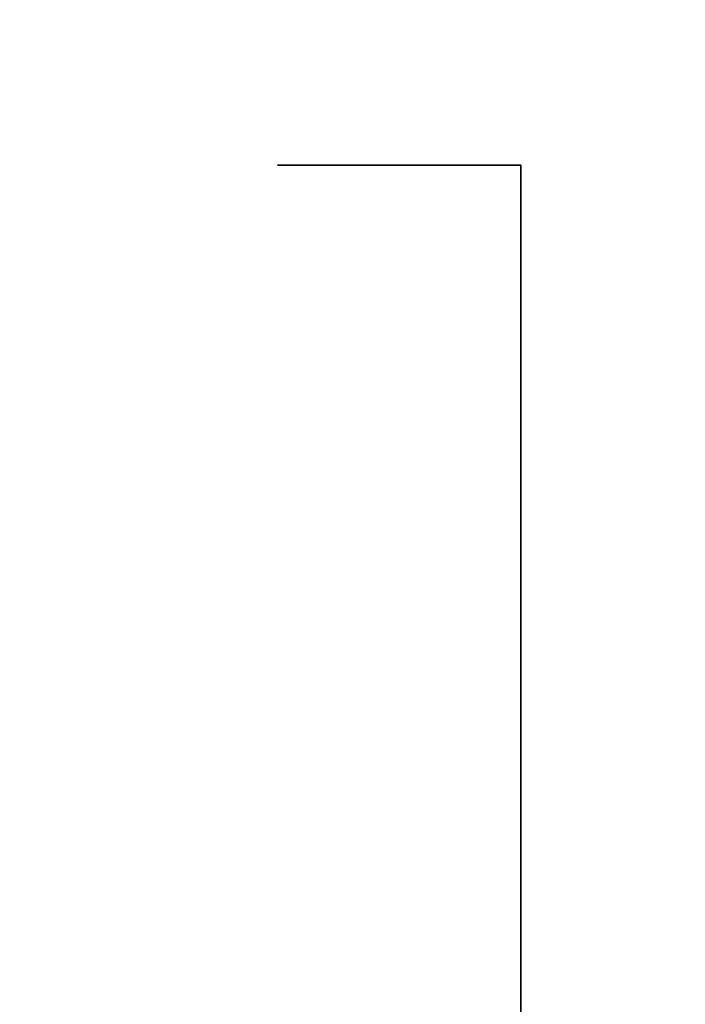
# Model space of a CAD drawing. Header units: millimetres. Extents: x 7 to 294, y 5 to 173.
# Tile 114 of 118: x 268.99 to 270.9, y 142.02 to 144.85. Entities that reach past the tile are written whole.
import ezdxf

# ---------------------------------------------------------------- set-up
doc = ezdxf.new("R2010")
doc.units = ezdxf.units.MM
doc.layers.add('32', color=7, linetype='Continuous', true_color=0xffffff)

msp = doc.modelspace()

# ---------------------------------------------------------------- linework, layer by layer
at = {"layer": '32', "color": 2, "linetype": 'Continuous', "lineweight": 35}
msp.add_open_spline([(269.7283, 134.4326), (269.9616, 134.4326), (270.1949, 134.4326), (270.4283, 134.4326), (270.4283, 137.766), (270.4283, 141.0993), (270.4283, 144.4326), (270.1949, 144.4326), (269.9616, 144.4326), (269.7283, 144.4326)], degree=3, knots=[0, 0, 0, 0, 0.061404, 0.061404, 0.061404, 0.938596, 0.938596, 0.938596, 1, 1, 1, 1], dxfattribs=at)

doc.saveas('drawing.dxf')
